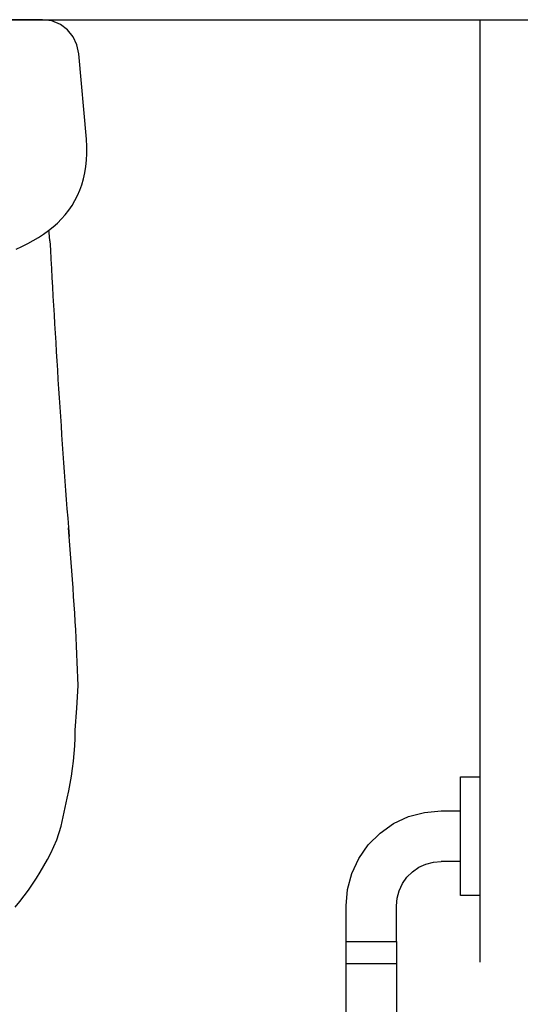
# Model space of a CAD drawing. Header units: inches. Extents: x 0 to 111471, y -105323 to 11070.
# Tile 64 of 256: x 3069 to 3103, y 4756 to 4822. Entities that reach past the tile are written whole.
import ezdxf

# ---------------------------------------------------------------- set-up
doc = ezdxf.new("R2010")
doc.units = ezdxf.units.IN
doc.header["$MEASUREMENT"] = 0
doc.linetypes.add('HIDDEN', pattern=[9.525, 6.35, -3.175])
doc.layers.add('0 - POMOCNICZE', color=6, linetype='Continuous', plot=False)

# ---------------------------------------------------------------- blocks, each defined once
blk = doc.blocks.new('wc2')
for p, q in [((-13.705, 59.783), (-14.012, 59.411)), ((-14.012, 59.411), (-14.309, 59.03)), ((-14.596, 58.641), (-14.873, 58.243)), ((-14.309, 59.03), (-14.596, 58.641)), ((-15.139, 57.838), (-15.394, 57.425)), ((-14.873, 58.243), (-15.139, 57.838)), ((-15.394, 57.425), (-15.638, 57.005)), ((-15.871, 56.577), (-16.093, 56.142)), ((-15.638, 57.005), (-15.871, 56.577)), ((-16.093, 56.142), (-16.304, 55.701)), ((-16.503, 55.253), (-16.808, 54.337)), ((-16.304, 55.701), (-16.503, 55.253)), ((-16.808, 54.337), (-17.196, 52.434)), ((-17.196, 52.434), (-17.31, 51.945)), ((-17.31, 51.945), (-17.411, 51.451)), ((-17.411, 51.451), (-17.499, 50.952)), ((-17.574, 50.448), (-17.636, 49.94)), ((-17.499, 50.952), (-17.574, 50.448)), ((-17.636, 49.94), (-17.684, 49.428)), ((-17.684, 49.428), (-17.719, 48.911)), ((-17.719, 48.911), (-17.74, 48.391)), ((-17.747, 47.867), (-17.846, 46.389)), ((-17.74, 48.391), (-17.747, 47.867)), ((-17.846, 46.389), (-17.947, 44.855)), ((-17.947, 44.855), (-17.93, 44.332)), ((-17.93, 44.332), (-17.91, 43.804)), ((-17.91, 43.804), (-17.889, 43.271)), ((-17.889, 43.271), (-17.864, 42.734)), ((-17.864, 42.734), (-17.838, 42.191)), ((-17.838, 42.191), (-17.81, 41.645)), ((-17.81, 41.645), (-17.779, 41.094)), ((-17.779, 41.094), (-17.747, 40.539)), ((-17.747, 40.539), (-17.713, 39.98)), ((-17.713, 39.98), (-17.677, 39.418)), ((-17.677, 39.418), (-17.64, 38.853)), ((-17.64, 38.853), (-17.6, 38.284)), ((-17.6, 38.284), (-17.56, 37.713)), ((-17.56, 37.713), (-17.517, 37.139)), ((-17.517, 37.139), (-17.474, 36.562)), ((-17.474, 36.562), (-17.429, 35.984)), ((-17.429, 35.984), (-17.383, 35.403)), ((-17.383, 35.403), (-17.336, 34.821)), ((-17.336, 34.821), (-17.287, 34.237)), ((-14.161, 15.275), (-14.547, 15.085)), ((-13.76, 15.455), (-14.161, 15.275)), ((-16.046, 14.89), (-15.994, 14.335)), ((-15.276, 14.671), (-15.618, 14.447)), ((-14.919, 14.884), (-15.276, 14.671)), ((-14.547, 15.085), (-14.919, 14.884)), ((-16.253, 13.961), (-16.545, 13.7)), ((-15.944, 14.21), (-16.253, 13.961)), ((-15.994, 14.335), (-15.98, 14.181)), ((-15.618, 14.447), (-15.944, 14.21)), ((-16.82, 13.425), (-17.076, 13.137)), ((-16.545, 13.7), (-16.82, 13.425)), ((-17.314, 12.836), (-17.532, 12.521)), ((-17.076, 13.137), (-17.314, 12.836)), ((-17.73, 12.191), (-17.908, 11.847)), ((-17.532, 12.521), (-17.73, 12.191)), ((-18.065, 11.488), (-18.2, 11.114)), ((-17.908, 11.847), (-18.065, 11.488)), ((-18.313, 10.725), (-18.404, 10.32)), ((-18.2, 11.114), (-18.313, 10.725)), ((-18.404, 10.32), (-18.471, 9.9)), ((-18.515, 9.462), (-18.534, 9.009)), ((-18.471, 9.9), (-18.515, 9.462)), ((-18.534, 9.009), (-18.528, 8.538)), ((-18.528, 8.538), (-18.497, 8.05)), ((-18.497, 8.05), (-17.985, 2.306)), ((-17.985, 2.306), (-17.858, 1.696)), ((-17.858, 1.696), (-17.6, 1.146)), ((-17.6, 1.146), (-17.225, 0.679)), ((-17.225, 0.679), (-16.748, 0.317)), ((-16.748, 0.317), (-16.182, 0.083)), ((-16.182, 0.083), (-15.543, 0)), ((-15.543, 0), (15.543, 0))]:
    blk.add_line(p, q)
at = {"linetype": 'Continuous'}
blk.add_arc((-779.338, -24.474), 764.306, 2.952252, 4.44953, dxfattribs=at)
blk = doc.blocks.new('wc dla niepełnosprawnych')
for p, q in [((-39.4, 62.101), (-39.4, 88.301)), ((-36, 88.301), (-36, 62.101)), ((-39.4, 63.601), (-36, 63.601)), ((-36, 62.101), (-39.4, 62.101)), ((-39.4, 62.101), (-39.4, 59.701)), ((-36, 62.101), (-39.4, 62.101)), ((-36, 62.101), (-36, 59.701)), ((-39.4, 59.701), (-39.446, 59.18)), ((-36, 59.701), (-36.097, 58.59)), ((-39.446, 59.18), (-39.581, 58.675)), ((-45, 51.001), (-45, 59.001)), ((-45, 59.001), (-43.7, 59.001)), ((-43.7, 59.001), (-43.7, 51.001)), ((-39.581, 58.675), (-39.802, 58.201)), ((-36.097, 58.59), (-36.386, 57.512)), ((-40.102, 57.773), (-40.472, 57.403)), ((-39.802, 58.201), (-40.102, 57.773)), ((-40.9, 57.103), (-41.374, 56.882)), ((-40.472, 57.403), (-40.9, 57.103)), ((-36.386, 57.512), (-36.857, 56.501)), ((-43.7, 56.701), (-42.4, 56.701)), ((-41.879, 56.747), (-42.4, 56.701)), ((-41.374, 56.882), (-41.879, 56.747)), ((-36.857, 56.501), (-37.497, 55.587)), ((-37.497, 55.587), (-38.286, 54.798)), ((-38.286, 54.798), (-39.2, 54.158)), ((-39.2, 54.158), (-40.211, 53.687)), ((-42.4, 53.301), (-43.7, 53.301)), ((-41.289, 53.398), (-42.4, 53.301)), ((-40.211, 53.687), (-41.289, 53.398)), ((-43.7, 51.001), (-45, 51.001))]:
    blk.add_line(p, q)
at = {"layer": '0 - POMOCNICZE', "linetype": 'HIDDEN', "ltscale": 10}
for p, q in [((-45, 0), (-45, 100)), ((0, 0), (-45, 0))]:
    blk.add_line(p, q, dxfattribs=at)
blk.add_blockref('wc2', (0, 0))

msp = doc.modelspace()

# ---------------------------------------------------------------- linework, layer by layer
at = {"layer": '0 - POMOCNICZE'}
msp.add_lwpolyline([(2724.417, 4822.483), (5158.035, 4822.483)], dxfattribs=at)

# ---------------------------------------------------------------- block references
at = {"rotation": 180}
msp.add_blockref('wc dla niepełnosprawnych', (3054.841, 4822.483), dxfattribs=at)

doc.saveas('drawing.dxf')
